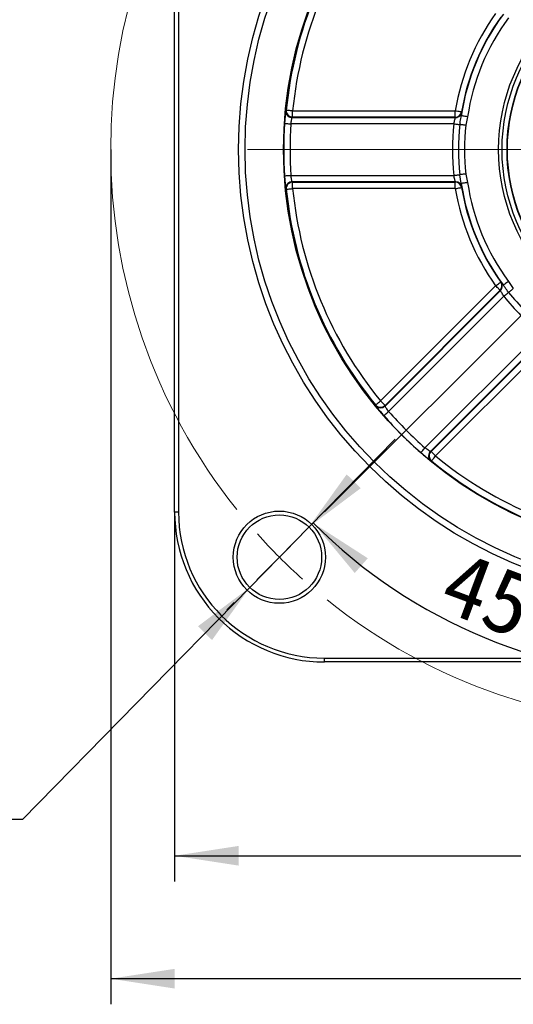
# Model space of a CAD drawing. Header units: millimetres. Extents: x 10 to 584, y 10 to 410.
# Tile 15 of 28: x 298 to 337, y 133 to 210. Entities that reach past the tile are written whole.
import ezdxf

# ---------------------------------------------------------------- set-up
doc = ezdxf.new("R2010")
doc.units = ezdxf.units.MM
doc.header["$LTSCALE"] = 2
doc.linetypes.add('SLD-中心线', pattern=[34.29, 30.48, -1.27, 1.27, -1.27])
doc.linetypes.add('SLD-实线', pattern=[0])
doc.layers.add('细实线层', color=7, linetype='SLD-实线')
doc.styles.add('SLDTEXTSTYLE0', font='txt', dxfattribs={"bigfont": 'bigfont'})
doc.styles.add('SLDTEXTSTYLE1', font='txt')
doc.dimstyles.new('SLDDIMSTYLE0', dxfattribs={"dimtxt": 5, "dimasz": 5, "dimexe": 0, "dimexo": 0.0625, "dimgap": 1.25, "dimtad": 2, "dimrnd": 1e-09, "dimzin": 12, "dimdsep": 46, "dimtxsty": 'SLDTEXTSTYLE1', "dimsah": 1, "dimcen": 0.09, "dimadec": 0, "dimazin": 3, "dimtfac": 1, "dimtdec": 3, "dimtofl": 0, "dimtmove": 0, "dimatfit": 3, "dimfxl": 1, "dimfrac": 2, "dimtolj": 1, "dimtzin": 12, "dimarcsym": 0})
doc.dimstyles.new('SLDDIMSTYLE13', dxfattribs={"dimtxt": 5, "dimasz": 5, "dimexe": 0, "dimexo": 0.0625, "dimgap": 1.25, "dimtad": 0, "dimtih": 1, "dimtoh": 1, "dimrnd": 1e-09, "dimzin": 12, "dimdsep": 46, "dimtxsty": 'SLDTEXTSTYLE1', "dimsah": 1, "dimcen": 0.09, "dimadec": 0, "dimazin": 3, "dimtfac": 1, "dimtdec": 3, "dimtofl": 0, "dimtmove": 0, "dimatfit": 3, "dimfxl": 1, "dimfrac": 2, "dimtolj": 1, "dimtzin": 12, "dimarcsym": 0})
doc.dimstyles.new('SLDDIMSTYLE14', dxfattribs={"dimtxt": 5, "dimasz": 5, "dimexe": 0, "dimexo": 0.0625, "dimgap": 1.25, "dimtad": 2, "dimdec": 4, "dimlfac": 2, "dimzin": 12, "dimdsep": 46, "dimtxsty": 'SLDTEXTSTYLE1', "dimsah": 1, "dimcen": 0.09, "dimazin": 3, "dimtfac": 1, "dimtdec": 3, "dimtofl": 0, "dimtmove": 0, "dimatfit": 3, "dimfxl": 1, "dimfrac": 2, "dimtolj": 1, "dimtzin": 12, "dimarcsym": 0})
doc.dimstyles.new('SLDDIMSTYLE15', dxfattribs={"dimtxt": 5, "dimasz": 5, "dimexe": 0, "dimexo": 0.0625, "dimgap": 1.25, "dimtad": 0, "dimtih": 1, "dimtoh": 1, "dimrnd": 1e-09, "dimzin": 4, "dimdsep": 46, "dimtxsty": 'SLDTEXTSTYLE1', "dimsah": 1, "dimcen": 0, "dimadec": 0, "dimazin": 1, "dimtfac": 1, "dimtdec": 3, "dimtmove": 0, "dimatfit": 3, "dimfxl": 1, "dimfrac": 2, "dimtolj": 1, "dimtzin": 12, "dimarcsym": 0})

# ---------------------------------------------------------------- blocks, each defined once
blk = doc.blocks.new('SW_SYMBOL_MOD_BOX')
at = {"layer": '细实线层', "color": 0}
for p, q in [((400, 400), (400, 1600)), ((400, 1600), (1600, 1600)), ((1600, 1600), (1600, 400)), ((400, 400), (1600, 400))]:
    blk.add_line(p, q, dxfattribs=at)
blk = doc.blocks.new('_D_12')
at = {"layer": '细实线层'}
for p, q in [((310.137, 171.723), (310.137, 142.894)), ((390.137, 171.723), (390.137, 142.894)), ((310.137, 144.894), (390.137, 144.894))]:
    blk.add_line(p, q, dxfattribs=at)
for points in [[(310.137, 144.894), (315.137, 144.125), (315.137, 145.663)], [(390.137, 144.894), (385.137, 145.663), (385.137, 144.125)]]:
    blk.add_solid(points, dxfattribs=at)
at = {"layer": '细实线层', "xscale": 0.002909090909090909, "yscale": 0.002909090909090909, "zscale": 0.002909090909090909}
blk.add_blockref('SW_SYMBOL_MOD_BOX', (344.627, 145.303), dxfattribs=at)
at = {"layer": '细实线层', "insert": (349.864, 150.712), "char_height": 5, "attachment_point": 1, "style": 'SLDTEXTSTYLE1'}
blk.add_mtext('80', dxfattribs=at)
blk = doc.blocks.new('_D_13')
at = {"layer": '细实线层'}
for p, q in [((305.137, 200.023), (305.137, 133.298)), ((395.137, 200.023), (395.137, 133.298)), ((395.137, 135.298), (305.137, 135.298))]:
    blk.add_line(p, q, dxfattribs=at)
for points in [[(305.137, 135.298), (310.137, 134.529), (310.137, 136.067)], [(395.137, 135.298), (390.137, 136.067), (390.137, 134.529)]]:
    blk.add_solid(points, dxfattribs=at)
at = {"layer": '细实线层', "char_height": 5, "attachment_point": 1, "style": 'SLDTEXTSTYLE1'}
for s, insert in [('%%c', (344.481, 141.116)), ('90', (350.01, 141.116))]:
    blk.add_mtext(s, dxfattribs=dict(at, insert=insert))
blk = doc.blocks.new('_D_14')
at = {"layer": '细实线层'}
blk.add_line((350.137, 165.703), (350.137, 156.782), dxfattribs=at)
blk.add_arc((350.137, 200.023), 41.241, 225, 270, dxfattribs=at)
for points in [[(320.975, 170.861), (324.207, 166.969), (325.227, 168.121)], [(350.137, 158.782), (345.192, 159.851), (345.099, 158.315)]]:
    blk.add_solid(points, dxfattribs=at)
at = {"layer": '细实线层', "insert": (332.318, 168.86), "char_height": 5, "attachment_point": 1, "rotation": 339.5692, "style": 'SLDTEXTSTYLE1'}
blk.add_mtext('45°', dxfattribs=at)
blk = doc.blocks.new('_D_15')
at = {"layer": '细实线层'}
for p, q in [((320.627, 170.56), (327.357, 177.427)), ((320.627, 170.56), (316.007, 165.846)), ((316.007, 165.846), (298.256, 147.733)), ((298.256, 147.733), (272.094, 147.733))]:
    blk.add_line(p, q, dxfattribs=at)
for points in [[(320.627, 170.56), (324.676, 173.593), (323.577, 174.669)], [(316.007, 165.846), (311.958, 162.813), (313.057, 161.737)]]:
    blk.add_solid(points, dxfattribs=at)
at = {"layer": '细实线层', "char_height": 5, "attachment_point": 1}
for s, insert, style in [('4-', (272.094, 159.37), 'SLDTEXTSTYLE1'), ('%%c', (277.914, 159.37), 'SLDTEXTSTYLE1'), ('6.60', (283.442, 159.37), 'SLDTEXTSTYLE1'), ('均布', (277.768, 153.551), 'SLDTEXTSTYLE0')]:
    blk.add_mtext(s, dxfattribs=dict(at, insert=insert, style=style))
blk = doc.blocks.new('SW_CENTERMARKSYMBOL_0')
at = {"color": 0, "linetype": 'SLD-实线', "lineweight": 18}
for p, q in [((26.82, 31.82), (-2.5, 31.82)), ((0, 0), (1.768, 1.768)), ((0, 0), (-1.768, -1.768)), ((-3.536, -3.536), (-4.101, -4.101))]:
    blk.add_line(p, q, dxfattribs=at)
at = {"color": 0, "linetype": 'SLD-中心线', "lineweight": 18}
blk.add_line((3.536, 3.536), (28.284, 28.284), dxfattribs=at)
at = {"color": 0, "linetype": 'SLD-中心线', "lineweight": 0}
for start, end in [(141.36651, 218.6337), (231.36633, 308.63367)]:
    blk.add_arc((31.82, 31.82), 45, start, end, dxfattribs=at)
at = {"color": 0, "linetype": 'SLD-实线', "lineweight": 0}
for centre, radius, start, end in [((31.83, 31.829), 45.013, 221.81716, 224.99932), ((31.826, 31.827), 45.009, 225.00055, 228.18302)]:
    blk.add_arc(centre, radius, start, end, dxfattribs=at)

msp = doc.modelspace()

# ---------------------------------------------------------------- linework, layer by layer
at = {"color": 7, "linetype": 'SLD-实线', "lineweight": 25}
for p, q in [((310.136752, 171.722885), (310.136752, 228.322882)), ((310.43675, 228.322882), (310.43675, 171.722885)), ((319.35467, 202.563177), (319.35467, 203.063104)), ((319.35467, 203.063104), (332.064491, 203.063104)), ((332.064491, 202.563177), (332.064491, 203.063104)), ((319.319682, 202.531456), (332.075261, 202.531456)), ((332.064491, 202.563177), (319.35467, 202.563177)), ((332.075261, 202.531456), (332.064491, 202.563177)), ((333.023695, 202.588744), (332.893724, 201.926838)), ((331.945548, 202.031534), (319.221214, 202.031534)), ((319.221214, 198.014233), (331.945548, 198.014233)), ((332.529241, 197.382885), (332.419636, 198.066581)), ((332.893724, 198.118928), (333.023695, 197.457019)), ((332.075261, 197.514306), (319.319682, 197.514306)), ((319.35467, 197.482582), (332.064491, 197.482582)), ((319.35467, 196.982663), (319.35467, 197.482582)), ((332.064491, 196.982663), (319.35467, 196.982663)), ((332.064491, 197.482582), (332.075261, 197.514306)), ((332.064491, 196.982663), (332.064491, 197.482582)), ((326.220773, 180.406425), (335.207973, 189.39362)), ((336.221655, 189.736459), (336.59779, 189.176518)), ((326.571962, 180.005755), (335.591518, 189.025308)), ((335.561472, 189.040128), (326.574272, 180.052924)), ((335.853296, 188.580092), (326.855833, 179.582629)), ((335.591518, 189.025308), (335.561472, 189.040128)), ((329.696495, 176.741961), (338.693959, 185.739424)), ((339.139179, 185.477647), (330.119623, 176.458094)), ((330.166794, 176.460403), (339.153994, 185.447599)), ((339.507494, 185.094106), (330.520295, 176.106903)), ((310.43675, 171.722885), (310.136752, 171.722885)), ((321.836751, 160.322878), (378.436752, 160.322878)), ((321.836751, 160.02288), (321.836751, 160.322878)), ((378.436752, 160.02288), (321.836751, 160.02288))]:
    msp.add_line(p, q, dxfattribs=at)
at = {"color": 7, "linetype": 'SLD-实线', "lineweight": 25, "flags": 128}
for points in [[(318.822123, 203.079953), (318.841396, 203.097712), (318.857167, 203.11224)], [(318.857167, 203.11224), (318.868192, 203.111149), (318.897499, 203.108254), (318.943989, 203.103665), (319.005912, 203.097548), (319.080945, 203.090138), (319.166264, 203.081712), (319.258662, 203.072585), (319.35467, 203.063104)], [(332.064491, 203.063104), (332.160156, 203.047007), (332.252186, 203.031528), (332.337083, 203.017246), (332.411621, 203.004706), (332.472965, 202.994387), (332.518784, 202.98668), (332.547339, 202.981874), (332.557544, 202.980157)], [(333.023695, 202.588744), (332.927758, 202.603127), (332.835466, 202.616967), (332.750328, 202.62973), (332.67558, 202.640939), (332.614061, 202.650163), (332.568111, 202.657051), (332.539475, 202.661346), (332.529241, 202.662881)], [(318.722341, 202.063947), (318.733396, 202.063228), (318.762783, 202.061317), (318.809401, 202.058289), (318.871496, 202.054254), (318.946734, 202.049367), (319.032287, 202.043809), (319.124941, 202.037788), (319.221214, 202.031534)], [(331.945548, 202.031534), (332.023872, 202.022884), (332.100241, 202.014453), (332.172742, 202.006448), (332.239565, 201.999068), (332.299039, 201.9925), (332.349677, 201.986908), (332.390213, 201.982434), (332.419636, 201.979186)], [(332.893724, 201.926838), (332.815398, 201.935485), (332.739031, 201.943919), (332.666529, 201.951924), (332.599707, 201.9593), (332.540233, 201.965868), (332.489595, 201.97146), (332.449058, 201.975937), (332.419636, 201.979186)], [(318.722341, 197.981815), (318.733396, 197.982538), (318.762783, 197.984445), (318.809401, 197.98747), (318.871496, 197.991509), (318.946734, 197.996396), (319.032287, 198.001954), (319.124941, 198.007974), (319.221214, 198.014233)], [(331.945548, 198.014233), (332.023872, 198.022875), (332.100241, 198.03131), (332.172742, 198.039319), (332.239565, 198.046695), (332.299039, 198.053259), (332.349677, 198.058854), (332.390213, 198.063332), (332.419636, 198.066581)], [(332.893724, 198.118928), (332.815398, 198.110278), (332.739031, 198.101844), (332.666529, 198.093842), (332.599707, 198.086459), (332.540233, 198.079895), (332.489595, 198.074307), (332.449058, 198.069829), (332.419636, 198.066581)], [(318.857167, 196.933526), (318.868192, 196.934614), (318.897499, 196.937505), (318.943989, 196.942102), (319.005912, 196.948219), (319.080945, 196.955625), (319.166264, 196.964051), (319.258662, 196.973178), (319.35467, 196.982663)], [(332.064491, 196.982663), (332.160156, 196.998756), (332.252186, 197.014238), (332.337083, 197.028521), (332.411621, 197.04106), (332.472965, 197.051379), (332.518784, 197.059083), (332.547339, 197.063889), (332.557544, 197.065603)], [(333.023695, 197.457019), (332.927758, 197.442632), (332.835466, 197.428796), (332.750328, 197.416033), (332.67558, 197.404827), (332.614061, 197.395604), (332.568111, 197.388712), (332.539475, 197.38442), (332.529241, 197.382885)], [(335.207973, 189.39362), (335.286998, 189.449887), (335.363021, 189.504016), (335.433151, 189.55395), (335.494723, 189.597789), (335.545396, 189.633872), (335.583247, 189.660821), (335.606835, 189.677614), (335.615264, 189.683612)], [(335.561472, 189.040128), (335.553639, 189.047958), (335.532814, 189.068783), (335.499781, 189.101818), (335.455782, 189.145814), (335.402468, 189.199131), (335.341845, 189.259748), (335.276191, 189.325403), (335.207973, 189.39362)], [(336.221655, 189.736459), (336.143646, 189.678791), (336.0686, 189.623322), (335.999372, 189.572144), (335.938593, 189.527217), (335.88857, 189.49024), (335.851207, 189.462613), (335.827922, 189.445402), (335.819601, 189.439255)], [(336.59779, 189.176518), (336.53629, 189.127247), (336.476328, 189.079213), (336.419401, 189.033608), (336.366933, 188.991572), (336.320235, 188.954163), (336.280475, 188.922312), (336.248646, 188.896808), (336.225543, 188.878301)], [(335.853296, 188.580092), (335.914797, 188.629355), (335.974759, 188.677396), (336.031687, 188.723001), (336.084155, 188.765037), (336.130852, 188.802447), (336.170613, 188.834298), (336.202442, 188.859794), (336.225543, 188.878301)], [(325.834241, 180.08938), (325.842805, 180.096406), (325.865576, 180.115085), (325.901697, 180.144708), (325.949807, 180.184174), (326.008102, 180.231984), (326.07439, 180.286359), (326.14618, 180.345241), (326.220773, 180.406425)], [(326.574272, 180.052924), (326.566439, 180.060755), (326.545615, 180.081579), (326.512581, 180.114615), (326.468581, 180.158618), (326.415269, 180.211927), (326.354645, 180.272553), (326.288991, 180.338207), (326.220773, 180.406425)], [(326.480158, 179.252792), (326.488484, 179.260101), (326.510614, 179.279532), (326.545719, 179.310347), (326.592479, 179.351408), (326.649137, 179.401148), (326.713562, 179.457712), (326.783335, 179.518971), (326.855833, 179.582629)], [(329.36666, 176.366288), (329.373967, 176.37461), (329.393398, 176.396746), (329.424219, 176.431853), (329.465274, 176.478613), (329.515019, 176.535267), (329.571584, 176.599692), (329.632843, 176.669467), (329.696495, 176.741961)], [(330.119623, 176.458094), (330.142936, 176.459234), (330.166794, 176.460403)], [(330.520295, 176.106903), (330.452075, 176.175121), (330.386421, 176.240775), (330.325799, 176.301401), (330.272485, 176.35471), (330.228485, 176.398713), (330.195453, 176.431749), (330.174627, 176.452573), (330.166794, 176.460403)], [(330.20325, 175.720367), (330.210276, 175.728935), (330.228953, 175.751704), (330.25858, 175.787825), (330.298042, 175.835941), (330.345856, 175.894234), (330.400229, 175.960522), (330.459111, 176.032308), (330.520295, 176.106903)]]:
    msp.add_lwpolyline(points, dxfattribs=at)
at = {"color": 7, "linetype": 'SLD-实线', "lineweight": 25}
for centre, radius in [((350.136752, 200.022884), 35.000001), ((350.136753, 200.022881), 34.5), ((350.13675, 200.022881), 31.489527), ((350.13675, 200.022883), 14.691121), ((350.136751, 200.022881), 14.419229), ((350.136751, 200.022884), 14.028108), ((350.136751, 200.022882), 14), ((318.316946, 168.203079), 3.6), ((318.316947, 168.203081), 3.300002)]:
    msp.add_circle(centre, radius, dxfattribs=at)
for centre, radius, start, end in [((350.136742, 200.022884), 31.431766, 140.64056832, 174.35942186), ((350.13676, 200.022875), 30.931861, 140.64057855, 174.35940966), ((350.13672, 200.022894), 18.326165, 144.549192, 170.45079773), ((350.13676, 200.022878), 17.804335, 143.52718011, 171.47281384), ((350.136723, 200.022893), 17.826187, 144.54919826, 170.45080789), ((350.136743, 200.022883), 17.304336, 143.52716756, 171.47282517), ((319.354873, 203.063285), 0.500108, 174.3823487, 269.97677216), ((332.064453, 203.063214), 0.500037, 270.00428564, 350.43865576), ((319.319872, 203.031527), 0.50007, 241.60588158, 269.97821393), ((332.075202, 203.031551), 0.500095, 270.00675994, 316.33428759), ((350.136282, 200.022881), 31.480178, 176.28253177, 183.71746823), ((350.136451, 200.022883), 30.980423, 176.28255625, 183.71744375), ((350.136645, 200.022883), 18.301659, 173.69895886, 186.30104114), ((350.136679, 200.022883), 17.824723, 173.69896835, 186.30103165), ((350.136712, 200.022883), 17.347787, 173.69897835, 186.30102165), ((319.354871, 196.982476), 0.500105, 90.0230129, 185.61709251), ((350.136738, 200.022877), 31.431762, 185.64056802, 219.35943283), ((319.319864, 197.014263), 0.500043, 90.02077185, 132.25741181), ((350.136786, 200.022898), 30.931888, 185.64059789, 219.3594048), ((332.06446, 196.982552), 0.500029, 9.56059332, 89.99646529), ((350.136802, 200.022896), 18.32625, 189.54923241, 215.45073809), ((332.075223, 197.014271), 0.500035, 9.46855671, 89.99572308), ((350.136671, 200.022852), 17.804241, 188.52711129, 216.47289476), ((350.136775, 200.022887), 17.826241, 189.54923248, 215.45076137), ((350.13678, 200.022889), 17.304374, 188.52719002, 216.47279771), ((335.20788, 189.393677), 0.500024, 315.00345456, 35.43945093), ((335.237873, 189.378879), 0.500077, 315.00608229, 1.33569105), ((350.136725, 200.02283), 18.30171, 218.69891046, 231.30097683), ((350.136962, 200.023122), 17.825111, 218.69917927, 231.30095574), ((326.220786, 180.406698), 0.500108, 219.38286144, 314.97664338), ((326.218607, 180.359306), 0.499859, 286.59951588, 314.98405792), ((350.137018, 200.023135), 31.481014, 221.2826125, 228.71735053), ((350.137654, 200.023742), 30.981968, 221.2826797, 228.71720759), ((330.473357, 176.10463), 0.500065, 135.02188417, 177.25684867), ((330.520572, 176.106915), 0.500113, 135.02343573, 230.61701693), ((350.13674, 200.02284), 30.931811, 230.64054525, 264.35943709), ((350.136721, 200.022836), 31.431724, 230.64056985, 264.3594692), ((321.836749, 171.722878), 11.699997, 179.99996507, 270.00000756), ((321.836758, 171.722886), 11.400008, 180.00000832, 269.9999636)]:
    msp.add_arc(centre, radius, start, end, dxfattribs=at)
at = {"color": 8, "linetype": 'SLD-实线', "lineweight": 25}
for centre, radius, start, end in [((319.319884, 203.031562), 0.500107, 174.44731812, 241.60671481), ((332.075285, 203.031457), 0.499969, 316.33545553, 350.53379278), ((319.319874, 197.014199), 0.500097, 132.25333762, 185.55269952), ((335.238023, 189.378896), 0.499927, 1.3341302, 35.5353083), ((326.21847, 180.359515), 0.500098, 219.44703893, 286.60767991), ((330.473354, 176.104587), 0.500064, 177.2519964, 230.55467474)]:
    msp.add_arc(centre, radius, start, end, dxfattribs=at)
for points, knots in [([(318.822123, 203.079953), (318.820124, 203.072029), (318.807924, 203.023661), (318.803248, 202.973867), (318.799337, 202.932231)], [0, 0, 0, 0, 0.1638418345, 1, 1, 1, 1]), ([(318.791149, 197.184417), (318.796349, 197.132329), (318.803669, 197.058992), (318.817978, 196.986743), (318.822123, 196.965809)], [0, 0, 0, 0, 0.710268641, 1, 1, 1, 1]), ([(325.832289, 180.041771), (325.836479, 180.034754), (325.862052, 179.991926), (325.893956, 179.953411), (325.920632, 179.921206)], [0, 0, 0, 0, 0.163850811, 1, 1, 1, 1]), ([(329.979163, 175.851095), (330.019672, 175.817941), (330.076705, 175.771264), (330.13791, 175.730293), (330.155643, 175.718423)], [0, 0, 0, 0, 0.7102675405, 1, 1, 1, 1])]:
    msp.add_open_spline(points, degree=3, knots=knots, dxfattribs=at)
at = {"color": 7, "linetype": 'SLD-实线', "lineweight": 25}
for points, knots in [([(319.084745, 202.595166), (319.075695, 202.598487), (319.022936, 202.617849), (318.952632, 202.687505), (318.882183, 202.781577), (318.844908, 202.870218), (318.829306, 202.931083), (318.8259, 202.961152), (318.825198, 202.967345)], [0, 0, 0, 0, 0.061002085, 0.355645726, 0.602967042, 0.808014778, 0.960458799, 1, 1, 1, 1]), ([(332.529241, 202.662881), (332.532387, 202.685331), (332.542994, 202.761032), (332.558031, 202.856226), (332.566231, 202.929449), (332.568446, 202.949229)], [0, 0, 0, 0, 0.235296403, 0.793420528, 1, 1, 1, 1]), ([(332.557544, 202.980157), (332.559541, 202.974485), (332.56317, 202.964174), (332.566809, 202.953867), (332.568446, 202.949229)], [0, 0, 0, 0, 0.550055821, 1, 1, 1, 1]), ([(318.799337, 202.932231), (318.799099, 202.930497), (318.788487, 202.853315), (318.771713, 202.676127), (318.744704, 202.388568), (318.730086, 202.176371), (318.722341, 202.063947)], [0, 0, 0, 0, 0.006021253, 0.268099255, 0.612233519, 1, 1, 1, 1]), ([(319.221214, 202.031534), (319.229011, 202.086858), (319.243757, 202.19148), (319.268418, 202.333457), (319.29381, 202.43988), (319.305694, 202.504112), (319.317697, 202.527576), (319.319682, 202.531456)], [0, 0, 0, 0, 0.328508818, 0.621229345, 0.845322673, 0.974421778, 1, 1, 1, 1]), ([(319.35467, 202.563177), (319.34877, 202.557831), (319.337105, 202.54726), (319.325445, 202.536684), (319.319682, 202.531456)], [0, 0, 0, 0, 0.505783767, 1, 1, 1, 1]), ([(331.945548, 202.031534), (331.953576, 202.06699), (331.973446, 202.154746), (332.006872, 202.283805), (332.039791, 202.404796), (332.064316, 202.483342), (332.072945, 202.521278), (332.075261, 202.531456)], [0, 0, 0, 0, 0.2111166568, 0.5225252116, 0.7741060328, 0.9393889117, 1, 1, 1, 1]), ([(332.419636, 201.979186), (332.442374, 202.133617), (332.475999, 202.361992), (332.516219, 202.589287), (332.529241, 202.662881)], [0, 0, 0, 0, 0.6762184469, 1, 1, 1, 1]), ([(318.722341, 197.981815), (318.727014, 197.912703), (318.738869, 197.73736), (318.761402, 197.476178), (318.77942, 197.279418), (318.790579, 197.189034), (318.791149, 197.184417)], [0, 0, 0, 0, 0.25961876, 0.658669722, 0.982565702, 1, 1, 1, 1]), ([(319.319682, 197.514306), (319.315585, 197.524563), (319.300849, 197.561449), (319.284648, 197.643091), (319.258791, 197.764935), (319.237668, 197.893763), (319.225859, 197.980217), (319.221214, 198.014233)], [0, 0, 0, 0, 0.064859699, 0.233245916, 0.486999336, 0.79816047, 1, 1, 1, 1]), ([(332.075261, 197.514306), (332.07462, 197.518053), (332.070311, 197.543235), (332.049812, 197.60442), (332.020864, 197.711844), (331.982348, 197.853419), (331.958273, 197.958623), (331.945548, 198.014233)], [0, 0, 0, 0, 0.022065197, 0.148307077, 0.373300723, 0.668730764, 1, 1, 1, 1]), ([(318.857167, 196.933526), (318.850739, 196.939443), (318.839053, 196.9502), (318.827377, 196.960966), (318.822123, 196.965809)], [0, 0, 0, 0, 0.550107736, 1, 1, 1, 1]), ([(319.319682, 197.514306), (319.325445, 197.509078), (319.337104, 197.498499), (319.34877, 197.487928), (319.35467, 197.482582)], [0, 0, 0, 0, 0.494243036, 1, 1, 1, 1]), ([(332.568446, 197.09653), (332.567841, 197.103813), (332.56383, 197.152083), (332.54783, 197.247211), (332.535745, 197.335417), (332.529241, 197.382885)], [0, 0, 0, 0, 0.075835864, 0.502654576, 1, 1, 1, 1]), ([(332.568446, 197.09653), (332.566444, 197.09086), (332.562803, 197.080554), (332.559176, 197.070242), (332.557544, 197.065603)], [0, 0, 0, 0, 0.550061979, 1, 1, 1, 1]), ([(335.615264, 189.683612), (335.620687, 189.681013), (335.630544, 189.676289), (335.640406, 189.671576), (335.644842, 189.669456)], [0, 0, 0, 0, 0.550137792, 1, 1, 1, 1]), ([(335.819601, 189.439255), (335.80595, 189.457354), (335.75992, 189.518381), (335.703238, 189.596325), (335.657263, 189.653901), (335.644842, 189.669456)], [0, 0, 0, 0, 0.235297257, 0.793410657, 1, 1, 1, 1]), ([(336.225543, 188.878301), (336.132421, 189.003579), (335.99471, 189.188842), (335.862431, 189.378007), (335.819601, 189.439255)], [0, 0, 0, 0, 0.676216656, 1, 1, 1, 1]), ([(335.853296, 188.580092), (335.833902, 188.610838), (335.785899, 188.686939), (335.71828, 188.801835), (335.655996, 188.910663), (335.617805, 188.98355), (335.597079, 189.016475), (335.591518, 189.025308)], [0, 0, 0, 0, 0.211109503, 0.522520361, 0.774105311, 0.939391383, 1, 1, 1, 1]), ([(325.832289, 180.041771), (325.832644, 180.050501), (325.83329, 180.06637), (325.833946, 180.08224), (325.834241, 180.08938)], [0, 0, 0, 0, 0.550074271, 1, 1, 1, 1]), ([(326.360786, 179.884675), (326.352039, 179.880624), (326.301043, 179.857006), (326.202076, 179.85656), (326.08574, 179.87325), (325.996709, 179.909582), (325.942631, 179.941578), (325.918964, 179.960437), (325.914089, 179.964322)], [0, 0, 0, 0, 0.06100265, 0.355644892, 0.602960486, 0.808012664, 0.960450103, 1, 1, 1, 1]), ([(325.920632, 179.921206), (325.92169, 179.91981), (325.968751, 179.85772), (326.082201, 179.720582), (326.266425, 179.498142), (326.406137, 179.337762), (326.480158, 179.252792)], [0, 0, 0, 0, 0.0060282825, 0.2681017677, 0.6122364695, 1, 1, 1, 1]), ([(326.574272, 180.052924), (326.57388, 180.044972), (326.573107, 180.029249), (326.572341, 180.013526), (326.571962, 180.005755)], [0, 0, 0, 0, 0.5057688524, 1, 1, 1, 1]), ([(326.855833, 179.582629), (326.822227, 179.627263), (326.758677, 179.711668), (326.675716, 179.829494), (326.618427, 179.922706), (326.581402, 179.976525), (326.573302, 180.001606), (326.571962, 180.005755)], [0, 0, 0, 0, 0.328505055, 0.621220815, 0.845318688, 0.974415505, 1, 1, 1, 1]), ([(329.36666, 176.366288), (329.418835, 176.320721), (329.551204, 176.205117), (329.751823, 176.036369), (329.903685, 175.90997), (329.975494, 175.853957), (329.979163, 175.851095)], [0, 0, 0, 0, 0.259624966, 0.658667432, 0.982562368, 1, 1, 1, 1]), ([(330.119623, 176.458094), (330.109473, 176.462449), (330.07297, 176.47811), (330.003788, 176.524388), (329.899342, 176.592253), (329.793321, 176.66842), (329.723834, 176.721197), (329.696495, 176.741961)], [0, 0, 0, 0, 0.064858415, 0.233254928, 0.486993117, 0.798167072, 1, 1, 1, 1]), ([(330.20325, 175.720367), (330.19452, 175.720009), (330.178651, 175.719358), (330.162782, 175.718713), (330.155643, 175.718423)], [0, 0, 0, 0, 0.550141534, 1, 1, 1, 1])]:
    msp.add_open_spline(points, degree=3, knots=knots, dxfattribs=at)

# ---------------------------------------------------------------- block references
at = {"color": 7, "linetype": 'Continuous', "lineweight": 0}
msp.add_blockref('SW_CENTERMARKSYMBOL_0', (318.316946, 168.203074), dxfattribs=at)

# ---------------------------------------------------------------- dimensions: what is measured, and where the dimension line sits
at = {"layer": '细实线层'}
dim = msp.add_angular_dim_2l(base=(334.354421, 161.920967), line1=((350.136751, 234.342687), (350.136751, 165.703077)), line2=((322.418166, 172.304296), (314.215727, 164.101857)), dimstyle='SLDDIMSTYLE14', dxfattribs=at)
dim.commit()
dim.dimension.update_dxf_attribs({"geometry": '_D_14', "text_midpoint": (335.740441, 161.375966), "dimtype": 162})
for base, p1, p2, text, dimstyle, picture, middle in [((305.136751, 139.707533), (395.136751, 200.022882), (305.136751, 200.022882), '%%c<>', 'SLDDIMSTYLE13', '_D_13', (350.155035, 139.707533)), ((390.136751, 144.894081), (310.136751, 171.722882), (390.136751, 171.722882), '{\\fGDT;o}<>', 'SLDDIMSTYLE0', '_D_12', (350.155035, 144.894081))]:
    dim = msp.add_linear_dim(base=base, p1=p1, p2=p2, angle=0, text=text, dimstyle=dimstyle, dxfattribs=at)
    dim.commit()
    dim.dimension.update_dxf_attribs({"geometry": picture, "text_midpoint": middle, "dimtype": 160})
dim = msp.add_diameter_dim_2p(p1=(316.0072, 165.846156), p2=(320.626692, 170.559997), text='4-<>\\P均布', dimstyle='SLDDIMSTYLE15', dxfattribs=at)
dim.commit()
dim.dimension.update_dxf_attribs({"geometry": '_D_15', "text_midpoint": (283.587879, 155.052134), "dimtype": 163})

doc.saveas('drawing.dxf')
